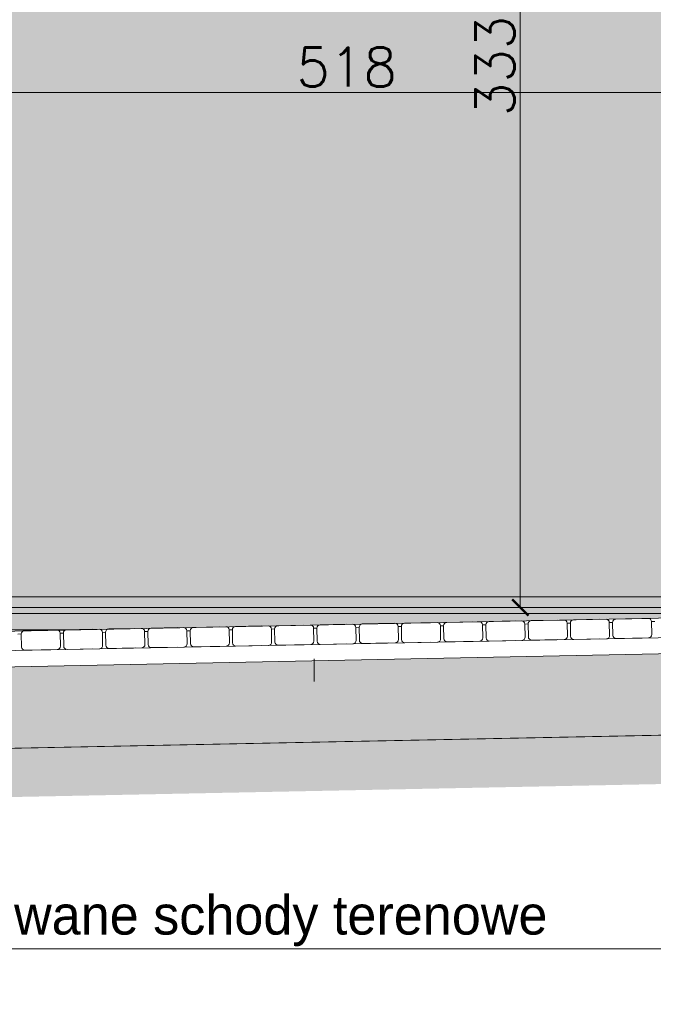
# Model space of a CAD drawing. Header units: millimetres. Extents: x -587 to 33545, y -26688 to 22494.
# Tile 4 of 256: x 463 to 658, y 7667 to 7969. Entities that reach past the tile are written whole.
import ezdxf
from ezdxf.lldxf.tags import DXFTag

# ---------------------------------------------------------------- set-up
doc = ezdxf.new("R2010")
doc.units = ezdxf.units.MM
doc.header["$MEASUREMENT"] = 0
for name, color, linetype, lineweight in [('A_l.przerywana', 250, 'ICAD_ISO03W100', 9), ('l.przerywana', 104, 'ICAD_ISO03W100', 5), ('l.widokowa', 140, 'Continuous', 15), ('l.wypełnien', 253, 'Continuous', 5), ('l.wypełnień', 7, 'Continuous', 5), ('wymiarowanie', 176, 'Continuous', 9)]:
    doc.layers.add(name, color=color, linetype=linetype, lineweight=lineweight)
doc.styles.add('ROMANS', font='romans')
doc.styles.add('styl2', font='simplex.shx')
tags = doc.linetypes.add('ICAD_ISO03W100', pattern=[30, 12, -18]).pattern_tags.tags
tags[6:7] = [DXFTag(74, 4), DXFTag(75, 0), DXFTag(340, '0'), DXFTag(46, 1.0), DXFTag(50, 0.0), DXFTag(44, 0.0), DXFTag(45, 0.0)]
tags[4:5] = [DXFTag(74, 4), DXFTag(75, 0), DXFTag(340, '0'), DXFTag(46, 1.0), DXFTag(50, 0.0), DXFTag(44, 0.0), DXFTag(45, 0.0)]
doc.dimstyles.new('Skala 1-50', dxfattribs={"dimtxt": 12, "dimasz": 5, "dimexe": 1, "dimexo": 1, "dimgap": 1.5, "dimtad": 1, "dimdec": 1, "dimrnd": 0.5, "dimtxsty": 'styl2', "dimblk": 'ARCHTICK', "dimcen": 5, "dimadec": 0, "dimazin": 0, "dimtfac": 1, "dimtdec": 1, "dimtmove": 1, "dimatfit": 3, "dimldrblk": 'ARCHTICK', "dimfxl": 5, "dimfxlon": 1, "dimlwd": -1, "dimlwe": -1, "dimarcsym": 0})

# ---------------------------------------------------------------- blocks, each defined once
blk = doc.blocks.new('_ArchTick')
at = {"color": 0, "linetype": 'ByBlock', "const_width": 0.15}
blk.add_lwpolyline([(-0.5, -0.5), (0.5, 0.5)], dxfattribs=at)
blk = doc.blocks.new('*D4724')
at = {"layer": 'Defpoints', "color": 0}
for p in [(299.25, 7963.47), (828.35, 7959.45), (828.35, 7947.04)]:
    blk.add_point(p, dxfattribs=at)
at = {"layer": 'wymiarowanie', "color": 0}
for p, q in [((299.25, 7952.04), (299.25, 7946.04)), ((828.35, 7952.04), (828.35, 7946.04)), ((299.25, 7947.04), (828.35, 7947.04))]:
    blk.add_line(p, q, dxfattribs=at)
at = {"layer": 'wymiarowanie', "color": 0, "xscale": 5, "yscale": 5, "zscale": 5, "rotation": 180}
blk.add_blockref('_ArchTick', (299.25, 7947.04), dxfattribs=at)
at = {"layer": 'wymiarowanie', "color": 0, "xscale": 5, "yscale": 5, "zscale": 5}
blk.add_blockref('_ArchTick', (828.35, 7947.04), dxfattribs=at)
at = {"layer": 'wymiarowanie', "color": 0, "insert": (563.8, 7954.84), "char_height": 12, "attachment_point": 5, "style": 'styl2'}
blk.add_mtext('518', dxfattribs=at)
blk = doc.blocks.new('*D4727')
at = {"layer": 'Defpoints', "color": 0}
for p in [(578.71, 8121.73), (617.22, 8121.73), (607.22, 7788.72)]:
    blk.add_point(p, dxfattribs=at)
at = {"layer": 'wymiarowanie', "color": 0}
for p, q in [((607.22, 8121.73), (618.22, 8121.73)), ((617.22, 7788.72), (617.22, 8121.73)), ((608.22, 7788.72), (618.22, 7788.72))]:
    blk.add_line(p, q, dxfattribs=at)
at = {"layer": 'wymiarowanie', "color": 0, "xscale": 5, "yscale": 5, "zscale": 5}
for p, rotation in [((617.22, 8121.73), 90), ((617.22, 7788.72), 270)]:
    blk.add_blockref('_ArchTick', p, dxfattribs=dict(at, rotation=rotation))
at = {"layer": 'wymiarowanie', "color": 0, "insert": (609.42, 7955.23), "char_height": 12, "attachment_point": 5, "rotation": 90, "style": 'styl2'}
blk.add_mtext('333', dxfattribs=at)

msp = doc.modelspace()

# ---------------------------------------------------------------- hatches: boundary and pattern name
at = {"layer": 'l.wypełnien', "true_color": 0xfffff5}
h = msp.add_hatch(color=7, dxfattribs=at)
h.paths.add_polyline_path([(813.63, 7792.03), (813.63, 8109.56), (801.61, 8121.57), (299.25, 8121.72), (299.25, 7792.03)])
h.paths.add_polyline_path([(299.25, 7792.03), (299.25, 8121.72), (279.24, 8121.73), (279.15, 7792.03)])
at = {"layer": 'l.wypełnien'}
h = msp.add_hatch(color=252, dxfattribs=at)
h.paths.add_polyline_path([(299.25, 7781.87), (450.66, 7780.31), (448.64, 7781.29), (435.64, 7781.03), (424.13, 7780.72), (384.13, 7780.72), (384.13, 7765.72), (349.13, 7765.72), (349.13, 7750.72), (314.13, 7750.72), (314.13, 7735.72), (299.25, 7735.72)])
h.paths.add_polyline_path([(299.25, 7781.87), (299.25, 7786.87), (731.64, 7786.87), (685.52, 7785.95), (682.67, 7785.89), (672.52, 7785.69), (669.67, 7785.63, 0.018537), (669.6, 7785.63), (659.6, 7785.43, 0.018537), (659.53, 7785.43), (656.68, 7785.37), (646.53, 7785.17), (643.82, 7785.11), (633.39, 7784.9), (630.82, 7784.85), (620.4, 7784.64), (617.82, 7784.59), (607.4, 7784.39), (604.82, 7784.33), (594.4, 7784.13), (591.83, 7784.07), (581.4, 7783.87), (578.91, 7783.82), (568.33, 7783.6), (565.91, 7783.56), (555.33, 7783.34), (552.91, 7783.3, 0.073486), (552.62, 7783.33), (542.62, 7783.13, 0.073486), (542.34, 7783.08), (539.91, 7783.04), (529.34, 7782.82), (526.92, 7782.78, 0.073486), (526.63, 7782.81), (516.63, 7782.61, 0.073486), (516.34, 7782.56), (513.98, 7782.52), (503.28, 7782.3), (500.98, 7782.26), (490.29, 7782.04), (487.98, 7782), (481.64, 7781.87)])
h.paths.add_polyline_path([(299.25, 7788.72), (813.63, 7788.72), (813.63, 7792.03), (299.25, 7792.03)])
h.paths.add_polyline_path([(279.13, 7720.73), (279.13, 7735.72), (299.25, 7735.72), (299.25, 7781.87), (276.64, 7781.87), (276.64, 7720.73)])
h.paths.add_polyline_path([(299.25, 7786.87), (299.25, 7788.72), (824.35, 7788.72), (750.51, 7787.25), (747.66, 7787.19, 0.018537), (747.58, 7787.19), (737.58, 7786.99, 0.018537), (737.51, 7786.99), (734.66, 7786.93, 0.018537), (734.59, 7786.93), (731.5, 7786.87)])
h.paths.add_polyline_path([(275.83, 7786.87), (299.25, 7786.87), (299.25, 7781.87), (275.05, 7781.87), (275.05, 7785.11), (276.52, 7786.58)])
h.paths.add_polyline_path([(278.27, 7788.72), (278.27, 7792.03), (299.25, 7792.03), (299.25, 7788.72)])
h.paths.add_polyline_path([(275.38, 7787.06), (278.27, 7788.72), (299.25, 7788.72), (299.25, 7786.87), (275.83, 7786.87)])
h = msp.add_hatch(dxfattribs=at)
h.set_pattern_fill('GRAVL1', scale=20, angle=180, style=0)
h.set_pattern_definition([(311.9872, (10827.3202, -5320.2804), (159.99996464, -180.00002683), [2.69072, -266.38176]), (355.0303, (10829.1202, -5322.28044), (-240.00002103, 19.99982614), [4.61736, -457.1185]), (47.4896, (10833.7202, -5322.6804), (-199.99981437, -220.00017348), [3.25576, -322.32064]), (272.7263, (10841.5202, -5327.6804), (-19.999920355, 400.0000059), [4.20476, -416.27116]), (247.1663, (10841.7202, -5331.8804), (100.00019811, 239.999928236), [4.1231, -408.18746]), (182.7263, (10840.1202, -5335.6804), (400.0000059, 19.999920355), [4.20476, -416.27116]), (142.3058, (10835.9202, -5335.88044), (260.000146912, -199.999808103), [5.56058, -550.49698]), (107.7447, (10831.5202, -5332.48044), (-140.000215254, 439.999924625), [5.24976, -519.72642]), (58.5704, (10829.9202, -5327.4804), (160.000164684, 259.99990073), [4.219, -417.68146]), (4.7636, (10832.1202, -5323.8804), (-220.00001893, -19.99983065), [4.81664, -236.01526]), (317.6026, (10836.9202, -5323.48044), (240.000147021, -219.99984164), [6.22896, -616.6675]), (41.1859, (10821.7202, -5327.8804), (140.00005894, 119.99994627), [2.12602, -210.47688]), (8.5308, (10823.3202, -5326.4804), (-259.999965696, -40.0001582), [4.04474, -400.43022]), (315, (10827.32, -5325.88), (4e-15, -20.000006), [2.82842, -25.45584]), (336.8014, (10828.7202, -5323.4804), (-99.9999946, 40.0000265), [1.52316, -150.7923]), (248.1986, (10830.1202, -5324.0804), (19.9999982, 60.0000055), [2.15406, -105.54924]), (149.0362, (10829.3202, -5326.0804), (-59.99996045, 40.0000497), [3.49858, -113.12046]), (18.4349, (10826.32, -5324.2804), (-40.0000087, -19.999968), [2.52982, -60.71574]), (163.6105, (10841.7202, -5324.0804), (-200.00004397, 59.9998542), [3.544, -350.8569]), (109.6538, (10838.3202, -5323.0804), (79.99990495, -220.00004271), [2.97322, -294.34816]), (246.8014, (10826.3202, -5320.2804), (40.0000265, 99.9999946), [3.0463, -149.26916]), (196.3895, (10825.1202, -5323.0804), (200.00004397, 59.9998542), [3.544, -350.8569]), (200.556, (10841.7202, -5336.4804), (100.0000369, 39.99991993), [3.4176, -167.46248]), (245.2249, (10838.5202, -5337.6804), (99.99984378, 220.00006844), [2.86356, -283.49286]), (113.1986, (10826.1202, -5340.2804), (-40.0000265, 99.9999946), [3.0463, -149.26916]), (162.646, (10824.9202, -5337.4804), (260.00004038, -79.999890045), [3.35262, -331.90848]), (110.556, (10835.9202, -5340.2804), (39.99991993, -100.0000369), [1.7088, -169.17128]), (78.6901, (10827.3202, -5340.2804), (19.9999526, 80.000015), [1.0198, -100.96058]), (14.0362, (10827.52, -5339.2804), (-60.0000109, -19.9999611), [4.1231, -78.339]), (353.991, (10831.5202, -5338.2804), (-199.99999502, 19.99998635), [3.821, -378.27846]), (236.3099, (10829.32, -5327.8804), (20.0000267, 39.9999912), [2.88444, -69.22658]), (186.8428, (10827.7202, -5330.28044), (-339.99998731, -40.00015996), [5.03588, -498.55126]), (119.0546, (10822.7202, -5330.8804), (80.00000054, -140.0000077), [2.05912, -203.85348]), (90, (10821.72, -5329.08), (20, 20), [1.2, -18.8]), (59.7436, (10831.9202, -5337.6804), (-79.99989774, -140.00004912), [2.77848, -275.0704]), (131.9872, (10833.3202, -5335.2804), (-159.99996464, 180.00002683), [5.38144, -263.69104]), (180, (10829.72, -5331.28), (-20, 20), [5.2, -14.8]), (214.6952, (10824.5202, -5331.2804), (199.99988518, 140.00017219), [3.16228, -313.06548]), (285.9454, (10821.9202, -5333.0804), (19.9999978, -80.00000253), [2.91204, -142.69016]), (332.354, (10822.7202, -5335.88044), (379.999916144, -200.000154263), [4.7413, -469.38948]), (4.5739, (10826.9202, -5338.08044), (260.000011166, 19.999896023), [5.01598, -496.58148])])
h.paths.add_polyline_path([(825.74, 7752.75), (412.67, 7744.49), (439.13, 7755.83), (439.13, 7770.02), (825.74, 7777.75)])
h = msp.add_hatch(dxfattribs=at)
h.set_pattern_fill('CONC', scale=20, angle=180, style=0)
h.set_pattern_definition([(180, (10822.72, -5327.48), (0, 20), [0, -20]), (180, (10822.52, -5334.48), (0, 20), [0, -20]), (180, (10821.92, -5323.68), (0, 20), [0, -20]), (201.8014, (10832.3202, -5329.8804), (-60.0000055, -19.9999982), [2.15406, -105.54924]), (323.1301, (10830.3202, -5330.6804), (-59.9999984, 40.0000025), [1, -99]), (49.3987, (10831.1202, -5331.2804), (-100.00000842, -119.99998036), [1.8439, -182.54698]), (333.4349, (10837.72, -5333.68), (19.999983, -20.000026), [0.44722, -44.27414]), (213.6901, (10838.12, -5333.8804), (-39.9999912, -20.0000267), [0.72112, -71.38992]), (71.5651, (10837.52, -5334.2804), (19.999968, 40.0000087), [0.63246, -62.6131]), (315, (10824.92, -5335.68), (4e-15, -20.000006), [0.84852, -27.43574]), (180, (10825.52, -5336.28), (-20, 20), [1.2, -18.8]), (45, (10824.32, -5336.28), (20.000006, 2e-15), [0.84852, -27.43574]), (288.4349, (10827.32, -5322.8804), (-19.999968, 40.0000087), [0.63246, -62.6131]), (180, (10827.52, -5323.48), (-20, 20), [1, -19]), (36.8699, (10826.5202, -5323.4804), (59.9999984, 40.0000025), [1, -99]), (326.3099, (10837.92, -5322.6804), (-39.9999912, 20.0000267), [0.72112, -71.38992]), (198.4349, (10838.52, -5323.0804), (40.0000087, 19.999968), [1.26492, -61.98064]), (53.1301, (10837.3202, -5323.4804), (-40.0000025, -59.9999984), [1, -99]), (180, (10832.12, -5323.48), (0, 20), [0, -20]), (180, (10837.52, -5328.68), (0, 20), [0, -20]), (180, (10831.92, -5336.08), (0, 20), [0, -20]), (180, (10826.52, -5329.88), (0, 20), [0, -20]), (180, (10832.32, -5326.48), (0, 20), [0, -20]), (180, (10836.72, -5325.88), (0, 20), [0, -20]), (180, (10834.92, -5327.08), (0, 20), [0, -20]), (180, (10835.72, -5331.88), (0, 20), [0, -20]), (180, (10840.52, -5331.08), (0, 20), [0, -20]), (180, (10840.32, -5326.48), (0, 20), [0, -20]), (180, (10840.92, -5322.08), (0, 20), [0, -20]), (180, (10834.72, -5321.28), (0, 20), [0, -20]), (180, (10830.32, -5320.48), (0, 20), [0, -20]), (180, (10823.32, -5321.28), (0, 20), [0, -20]), (180, (10828.12, -5327.48), (0, 20), [0, -20]), (180, (10830.12, -5323.88), (0, 20), [0, -20]), (180, (10828.52, -5333.48), (0, 20), [0, -20]), (180, (10834.52, -5334.48), (0, 20), [0, -20]), (180, (10828.52, -5338.88), (0, 20), [0, -20]), (180, (10835.12, -5337.68), (0, 20), [0, -20]), (180, (10841.52, -5338.28), (0, 20), [0, -20]), (180, (10839.12, -5339.28), (0, 20), [0, -20]), (180, (10838.92, -5336.48), (0, 20), [0, -20]), (180, (10825.52, -5339.68), (0, 20), [0, -20]), (180, (10823.12, -5331.48), (0, 20), [0, -20]), (180, (10824.12, -5325.48), (0, 20), [0, -20]), (180, (10833.32, -5339.88), (0, 20), [0, -20])])
h.paths.add_polyline_path([(415.89, 7729.55), (269.32, 7666.73), (144.14, 7666.73), (144.14, 7681.73), (279.12, 7681.73), (279.12, 7705.73), (322.22, 7705.72), (412.67, 7744.49), (825.74, 7752.75), (825.74, 7737.74)])

# ---------------------------------------------------------------- linework, layer by layer
at = {"layer": 'A_l.przerywana', "ltscale": 0.3}
msp.add_line((828.35, 7788.72), (379.48, 7788.72), dxfattribs=at)
at = {"layer": 'l.przerywana', "color": 7, "ltscale": 0.3}
msp.add_line((424.13, 7780.72), (828.35, 7788.8), dxfattribs=at)
at = {"layer": 'l.przerywana', "color": 7}
msp.add_line((553.8, 7772.94), (553.8, 7765.94), dxfattribs=at)
at = {"layer": 'l.widokowa', "color": 7}
for p, q in [((387.19, 7792.03), (813.63, 7792.03)), ((424.13, 7774.72, 0), (828.47, 7782.81, 0)), ((424.13, 7769.72, 0), (828.57, 7777.81, 0)), ((412.67, 7744.49, 0), (797.99, 7752.19, 0))]:
    msp.add_line(p, q, dxfattribs=at)
at = {"layer": 'l.widokowa', "color": 7, "ltscale": 0.3}
for p, q in [((379.48, 7788.72), (813.63, 7788.72)), ((375.15, 7786.87), (731.64, 7786.87)), ((363.48, 7781.87), (481.64, 7781.87))]:
    msp.add_line(p, q, dxfattribs=at)
at = {"layer": 'l.widokowa', "color": 7, "elevation": 0}
msp.add_lwpolyline([(825.74, 7752.75), (412.67, 7744.49)], dxfattribs=at)
at = {"layer": 'l.wypełnień', "color": 7}
for p, q in [((553.64, 7782.35, 0), (554.64, 7782.37, 0)), ((566.64, 7782.61), (567.64, 7782.63)), ((579.64, 7782.87), (580.64, 7782.89)), ((579.64, 7782.85, 0), (580.64, 7782.87, 0)), ((592.63, 7783.11, 0), (593.63, 7783.13, 0)), ((605.63, 7783.37, 0), (606.63, 7783.39, 0)), ((618.63, 7783.63, 0), (619.63, 7783.65, 0)), ((631.63, 7783.89, 0), (632.63, 7783.91, 0)), ((644.62, 7784.15, 0), (645.62, 7784.17, 0)), ((644.62, 7784.13, 0), (645.62, 7784.15, 0)), ((657.62, 7784.39, 0), (658.62, 7784.41, 0)), ((462.66, 7780.55, 0), (463.66, 7780.57, 0)), ((475.66, 7780.81, 0), (476.66, 7780.83, 0)), ((488.65, 7781.07, 0), (489.65, 7781.09, 0)), ((501.65, 7781.33, 0), (502.65, 7781.35, 0)), ((514.65, 7781.59, 0), (515.65, 7781.61, 0)), ((514.65, 7781.57, 0), (515.65, 7781.59, 0)), ((527.65, 7781.83, 0), (528.65, 7781.85, 0)), ((540.64, 7782.09, 0), (541.64, 7782.11, 0))]:
    msp.add_line(p, q, dxfattribs=at)
at = {"layer": 'l.wypełnień', "color": 7, "elevation": 0}
for points in [[(657.62, 7784.39), (657.62, 7784.39, 0.414214), (656.6, 7785.37), (646.6, 7785.17, 0.414214), (645.62, 7784.15), (645.62, 7784.15)], [(654.6, 7785.33), (646.6, 7785.17, 0.414214), (645.62, 7784.15), (645.62, 7784.15)], [(501.65, 7781.33), (501.65, 7781.33, 0.414214), (500.63, 7782.31), (490.63, 7782.11, 0.414214), (489.65, 7781.09), (489.65, 7781.09)], [(498.63, 7782.27), (490.63, 7782.11, 0.414214), (489.65, 7781.09), (489.65, 7781.09)], [(514.65, 7781.59), (514.65, 7781.59, 0.414214), (513.63, 7782.57), (503.63, 7782.37, 0.414214), (502.65, 7781.35), (502.65, 7781.35)], [(511.63, 7782.53), (503.63, 7782.37, 0.414214), (502.65, 7781.35), (502.65, 7781.35)], [(527.65, 7781.83), (527.65, 7781.83, 0.414214), (526.63, 7782.81), (516.63, 7782.61, 0.414214), (515.65, 7781.59), (515.65, 7781.59)], [(524.63, 7782.77), (516.63, 7782.61, 0.414214), (515.65, 7781.59), (515.65, 7781.59)], [(540.64, 7782.09), (540.64, 7782.09, 0.414214), (539.62, 7783.07), (529.63, 7782.87, 0.414214), (528.65, 7781.85), (528.65, 7781.85)], [(537.62, 7783.03), (529.63, 7782.87, 0.414214), (528.65, 7781.85), (528.65, 7781.85)], [(553.64, 7782.35), (553.64, 7782.35, 0.414214), (552.62, 7783.33), (542.62, 7783.13, 0.414214), (541.64, 7782.11), (541.64, 7782.11)], [(550.62, 7783.29), (542.62, 7783.13, 0.414214), (541.64, 7782.11), (541.64, 7782.11)], [(541.64, 7782.11), (541.72, 7778.11, 0.414214), (542.74, 7777.13), (552.74, 7777.33, 0.414214), (553.72, 7778.35), (553.64, 7782.35)], [(566.64, 7782.61), (566.64, 7782.61, 0.414214), (565.62, 7783.59), (555.62, 7783.39, 0.414214), (554.64, 7782.37), (554.64, 7782.37)], [(563.62, 7783.55), (555.62, 7783.39, 0.414214), (554.64, 7782.37), (554.64, 7782.37)], [(554.64, 7782.37), (554.72, 7778.37, 0.414214), (555.74, 7777.39), (565.74, 7777.59, 0.414214), (566.72, 7778.61), (566.64, 7782.61)], [(554.64, 7782.37), (554.72, 7778.37, 0.414214), (555.74, 7777.39), (563.74, 7777.55)], [(592.63, 7783.11), (592.63, 7783.11, 0.414214), (591.61, 7784.09), (581.62, 7783.89, 0.414214), (580.64, 7782.87), (580.64, 7782.87)], [(589.61, 7784.05), (581.62, 7783.89, 0.414214), (580.64, 7782.87), (580.64, 7782.87)], [(580.64, 7782.87), (580.72, 7778.87, 0.414214), (581.74, 7777.89), (591.73, 7778.09, 0.414214), (592.71, 7779.11), (592.63, 7783.11)], [(580.64, 7782.87), (580.72, 7778.87, 0.414214), (581.74, 7777.89), (589.73, 7778.05)], [(605.63, 7783.37), (605.63, 7783.37, 0.414214), (604.61, 7784.35), (594.61, 7784.15, 0.414214), (593.63, 7783.13), (593.63, 7783.13)], [(602.61, 7784.31), (594.61, 7784.15, 0.414214), (593.63, 7783.13), (593.63, 7783.13)], [(593.63, 7783.13), (593.71, 7779.13, 0.414214), (594.73, 7778.15), (604.73, 7778.35, 0.414214), (605.71, 7779.37), (605.63, 7783.37)], [(593.63, 7783.13), (593.71, 7779.13, 0.414214), (594.73, 7778.15), (602.73, 7778.31)], [(618.63, 7783.63), (618.63, 7783.63, 0.414214), (617.61, 7784.61), (607.61, 7784.41, 0.414214), (606.63, 7783.39), (606.63, 7783.39)], [(615.61, 7784.57), (607.61, 7784.41, 0.414214), (606.63, 7783.39), (606.63, 7783.39)], [(606.63, 7783.39), (606.71, 7779.39, 0.414214), (607.73, 7778.41), (617.73, 7778.61, 0.414214), (618.71, 7779.63), (618.63, 7783.63)], [(606.63, 7783.39), (606.71, 7779.39, 0.414214), (607.73, 7778.41), (615.73, 7778.57)], [(631.63, 7783.89), (631.63, 7783.89, 0.414214), (630.61, 7784.87), (620.61, 7784.67, 0.414214), (619.63, 7783.65), (619.63, 7783.65)], [(628.61, 7784.83), (620.61, 7784.67, 0.414214), (619.63, 7783.65), (619.63, 7783.65)], [(619.63, 7783.65), (619.71, 7779.65, 0.414214), (620.73, 7778.67), (630.73, 7778.87, 0.414214), (631.71, 7779.89), (631.63, 7783.89)], [(619.63, 7783.65), (619.71, 7779.65, 0.414214), (620.73, 7778.67), (628.73, 7778.83)], [(644.62, 7784.15), (644.62, 7784.15, 0.414214), (643.6, 7785.13), (633.61, 7784.93, 0.414214), (632.63, 7783.91), (632.63, 7783.91)], [(641.6, 7785.09), (633.61, 7784.93, 0.414214), (632.63, 7783.91), (632.63, 7783.91)], [(632.63, 7783.91), (632.71, 7779.91, 0.414214), (633.73, 7778.93), (643.72, 7779.13, 0.414214), (644.7, 7780.15), (644.62, 7784.15)], [(632.63, 7783.91), (632.71, 7779.91, 0.414214), (633.73, 7778.93), (641.72, 7779.09)], [(645.62, 7784.15), (645.7, 7780.15, 0.414214), (646.72, 7779.17), (656.72, 7779.37, 0.414214), (657.7, 7780.39), (657.62, 7784.39)], [(645.62, 7784.15), (645.7, 7780.15, 0.414214), (646.72, 7779.17), (654.72, 7779.33)], [(475.66, 7780.81), (475.66, 7780.81, 0.414214), (474.64, 7781.79), (464.64, 7781.59, 0.414214), (463.66, 7780.57), (463.66, 7780.57)], [(472.64, 7781.75), (464.64, 7781.59, 0.414214), (463.66, 7780.57), (463.66, 7780.57)], [(463.66, 7780.57), (463.74, 7776.57, 0.414214), (464.76, 7775.59), (474.76, 7775.79, 0.414214), (475.74, 7776.81), (475.66, 7780.81)], [(463.66, 7780.57), (463.74, 7776.57, 0.414214), (464.76, 7775.59), (472.76, 7775.75)], [(488.65, 7781.07), (488.65, 7781.07, 0.414214), (487.63, 7782.05), (477.64, 7781.85, 0.414214), (476.66, 7780.83), (476.66, 7780.83)], [(485.63, 7782.01), (477.64, 7781.85, 0.414214), (476.66, 7780.83), (476.66, 7780.83)], [(476.66, 7780.83), (476.74, 7776.83, 0.414214), (477.76, 7775.85), (487.75, 7776.05, 0.414214), (488.73, 7777.07), (488.65, 7781.07)], [(476.66, 7780.83), (476.74, 7776.83, 0.414214), (477.76, 7775.85), (485.75, 7776.01)], [(489.65, 7781.09), (489.73, 7777.09, 0.414214), (490.75, 7776.11), (500.75, 7776.31, 0.414214), (501.73, 7777.33), (501.65, 7781.33)], [(489.65, 7781.09), (489.73, 7777.09, 0.414214), (490.75, 7776.11), (498.75, 7776.27)], [(502.65, 7781.35), (502.73, 7777.35, 0.414214), (503.75, 7776.37), (513.75, 7776.57, 0.414214), (514.73, 7777.59), (514.65, 7781.59)], [(502.65, 7781.35), (502.73, 7777.35, 0.414214), (503.75, 7776.37), (511.75, 7776.53)], [(515.65, 7781.59), (515.73, 7777.59, 0.414214), (516.75, 7776.61), (526.75, 7776.81, 0.414214), (527.73, 7777.83), (527.65, 7781.83)], [(515.65, 7781.59), (515.73, 7777.59, 0.414214), (516.75, 7776.61), (524.75, 7776.77)], [(528.65, 7781.85), (528.73, 7777.85, 0.414214), (529.75, 7776.87), (539.74, 7777.07, 0.414214), (540.72, 7778.09), (540.64, 7782.09)], [(528.65, 7781.85), (528.73, 7777.85, 0.414214), (529.75, 7776.87), (537.74, 7777.03)], [(541.64, 7782.11), (541.72, 7778.11, 0.414214), (542.74, 7777.13), (550.74, 7777.29)]]:
    msp.add_lwpolyline(points, format="xyb", dxfattribs=at)
at = {"layer": 'l.wypełnień', "color": 7}
for points in [[(579.64, 7782.87), (579.64, 7782.87, 0.414214), (578.62, 7783.85), (568.62, 7783.65, 0.414214), (567.64, 7782.63), (567.64, 7782.63)], [(576.62, 7783.81), (568.62, 7783.65, 0.414214), (567.64, 7782.63), (567.64, 7782.63)], [(567.64, 7782.63), (567.72, 7778.63, 0.414214), (568.74, 7777.65), (578.74, 7777.85, 0.414214), (579.72, 7778.87), (579.64, 7782.87)], [(567.64, 7782.63), (567.72, 7778.63, 0.414214), (568.74, 7777.65), (576.74, 7777.81)]]:
    msp.add_lwpolyline(points, format="xyb", dxfattribs=at)
at = {"layer": 'wymiarowanie'}
msp.add_line((398.76, 7683.82), (662.42, 7683.82), dxfattribs=at)

# ---------------------------------------------------------------- texts
at = {"layer": 'wymiarowanie', "color": 6, "linetype": 'Continuous', "insert": (730.22, 7700.17), "char_height": 12, "width": 327.6277, "attachment_point": 3, "style": 'ROMANS'}
msp.add_mtext('\\pxql;{\\fCentury Gothic|b0|i0|c238|p0;\\C256;Projektowane schody terenowe', dxfattribs=at)

# ---------------------------------------------------------------- dimensions: what is measured, and where the dimension line sits
at = {"layer": 'wymiarowanie'}
dim = msp.add_linear_dim(base=(617.22, 8121.73), p1=(607.22, 7788.72), p2=(578.71, 8121.73), angle=90, dimstyle='Skala 1-50', override={"dimtmove": 1, "dimfxl": 10}, dxfattribs=at)
dim.commit()
dim.dimension.update_dxf_attribs({"geometry": '*D4727', "text_midpoint": (609.42, 7955.23)})
dim = msp.add_linear_dim(base=(828.35, 7947.04), p1=(299.25, 7963.47), p2=(828.35, 7959.45), text='518', dimstyle='Skala 1-50', dxfattribs=at)
dim.commit()
dim.dimension.update_dxf_attribs({"geometry": '*D4724', "text_midpoint": (563.8, 7954.84)})

doc.saveas('drawing.dxf')
